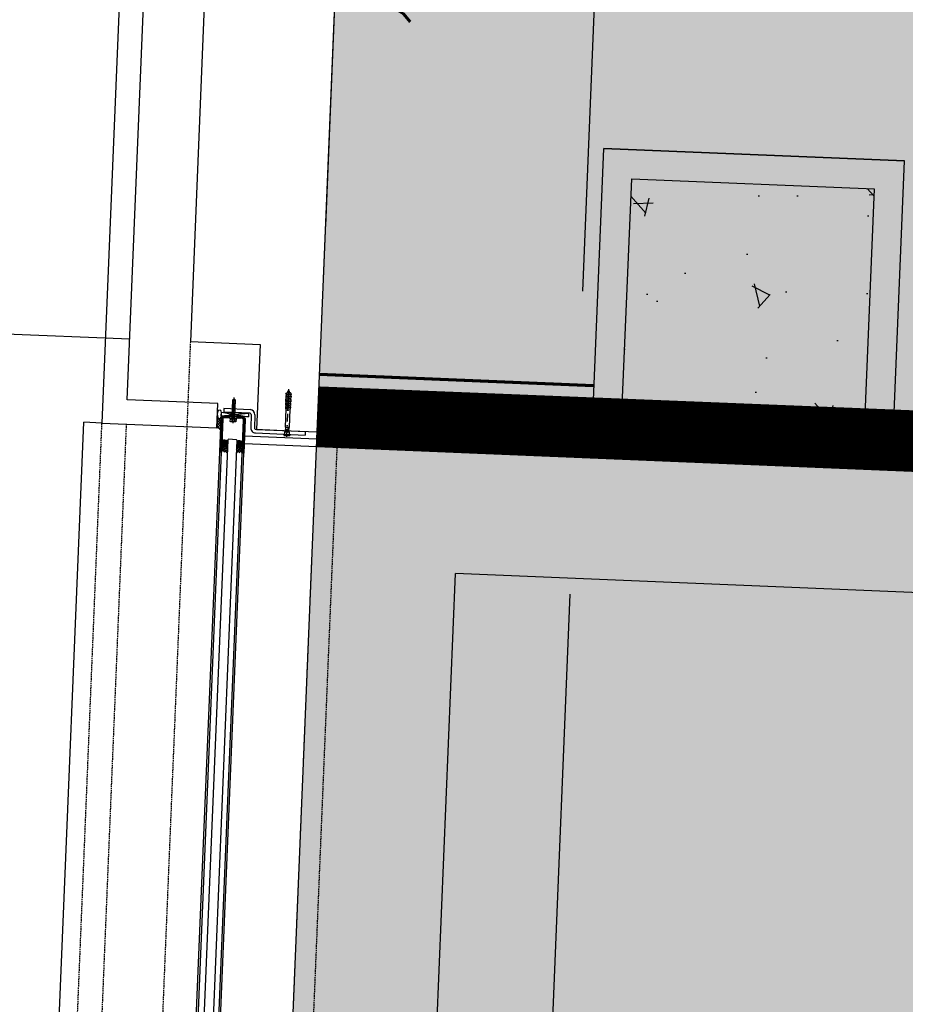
# Model space of a CAD drawing. Header units: millimetres. Extents: x 941089 to 2922714, y 799810 to 1997150.
# Tile 29 of 99: x 955973 to 957433, y 984197 to 985819. Entities that reach past the tile are written whole.
import ezdxf

# ---------------------------------------------------------------- set-up
doc = ezdxf.new("R2010")
doc.units = ezdxf.units.MM
doc.header["$LTSCALE"] = 10
doc.header["$PDMODE"] = 3
doc.header["$PDSIZE"] = 5
for name, pattern in [('DASHDOT', [1, 0.5, -0.25, 0, -0.25]), ('FO-00$0$AUSGEZOGEN', [0]), ('FO-00$0$CENTER', [50.8, 31.75, -6.35, 6.35, -6.35]), ('FO-00$0$HIDDEN', [0.375, 0.25, -0.125]), ('FO-00$0$OS MAP$0$SITE$0$PECK', [0.2, 0.1, -0.1]), ('FO-00$0$STRPKT1', [0.5, 0.25, -0.125, 0, -0.125])]:
    doc.linetypes.add(name, pattern=pattern)
doc.layers.get('DEFPOINTS').update_dxf_attribs({"color": 21})
for name, color, linetype in [('AREA NET', 21, 'DASHDOT'), ('COLS EXT-00$0$CONC-SECTION', 6, 'Continuous'), ('COLS EXT-00$0$HATCH', 22, 'Continuous'), ('FO-00$0$0-18', 4, 'Continuous'), ('FO-00$0$0-25', 7, 'Continuous'), ('FO-00$0$18', 21, 'Continuous'), ('FO-00$0$25', 21, 'Continuous'), ('FO-00$0$AREA GROSS', 21, 'Continuous'), ('FO-00$0$CEN-0-18', 4, 'FO-00$0$CENTER'), ('FO-00$0$DOOR', 2, 'Continuous'), ('FO-00$0$FIRE', 1, 'Continuous'), ('FO-00$0$FOOTPATH - GEORGES LANE$0$25', 2, 'Continuous'), ('FO-00$0$FURNITURE-General', 22, 'Continuous'), ('FO-00$0$HIDDEN', 1, 'FO-00$0$HIDDEN'), ('FO-00$0$SYMBOL', 6, 'Continuous'), ('FO-00$0$TITLE', 21, 'Continuous'), ('FO-00$0$view 1', 7, 'Continuous'), ('FO-00$0$WALL-EXTERNAL', 1, 'Continuous'), ('FO-00$0$WALL-STUD-PARTITIONS', 2, 'Continuous'), ('FO-00$0$WINDOW', 21, 'Continuous'), ('L - PL-ext-00$0$DIMS-MASONARY', 21, 'Continuous'), ('L - PL-ext-00$0$WALL-EXTERNAL', 1, 'Continuous'), ('L - PL-ext-00$0$WALL-INTERNAL', 4, 'Continuous'), ('REVISION', 1, 'DASHDOT')]:
    doc.layers.add(name, color=color, linetype=linetype)
doc.styles.add('L - PL-ext-00$0$Standard', font='romans.shx', dxfattribs={"width": 0.6})
doc.dimstyles.new('L - PL-ext-00$0$ROYCETON', dxfattribs={"dimscale": 100, "dimtxt": 2.5, "dimasz": 2.5, "dimexe": 2, "dimexo": 1, "dimgap": 1, "dimtad": 1, "dimdec": 0, "dimtxsty": 'L - PL-ext-00$0$Standard', "dimcen": 2.5, "dimclrd": 256, "dimclre": 256, "dimclrt": 2, "dimaunit": 1, "dimazin": 0, "dimtfac": 1, "dimtdec": 0, "dimtmove": 0, "dimatfit": 3, "dimfxl": 0, "dimarcsym": 0})

# ---------------------------------------------------------------- blocks, each defined once
blk = doc.blocks.new('COLS EXT-00')
at = {"layer": 'COLS EXT-00$0$HATCH'}
h = blk.add_hatch(dxfattribs=at)
h.set_pattern_fill('AR-CONC', color=256, scale=2, angle=84.0126, style=0)
h.set_pattern_definition([(131.636498, (331.67, -109.87), (84.537704, 355.85757), [38.1, -419.1]), (76.636498, (331.67, -109.87), (-388.30192, -14.15659), [30.48, -335.28]), (182.087498, (338.7, -80.22), (-303.7623, 341.70203), [32.38, -356.18]), (127.820698, (231.15, -95.1), (162.04886, 524.16198), [57.15, -628.65]), (178.272098, (244.65, -51.4), (-420.52623, 541.73646), [48.57, -534.27]), (72.820498, (231.15, -95.1), (-420.52525, 541.73707), [45.72, -502.92]), (102.636498, (263.67, -48.53), (246.461515, 270.25535), [38.1, -419.1]), (47.636498, (263.67, -48.53), (-346.47976, 175.87087), [30.48, -335.28]), (153.087898, (284.2, -26), (-100.01918, 446.12552), [32.38, -356.18]), (119.136498, (331.67, -109.87), (-166.413132, 30.709053), [0, -331.216, 0, -340.36, 0, -336.55]), (89.136498, (331.67, -109.87), (-178.792128, 161.361192), [0, -194.056, 0, -323.596, 0, -128.27]), (49.136498, (315.19, -221.95), (50.779711, 266.630705), [0, -127, 0, -396.24, 0, -525.78]), (39.136498, (307.8, -272.21), (-7.220553, 300.50442), [0, -165.1, 0, -263.144, 0, -373.38])])
h.paths.add_polyline_path([(957381.2, 985540.5), (956981.5, 985557.1), (956965, 985157.4), (957364.7, 985140.9)])
at = {"layer": 'COLS EXT-00$0$CONC-SECTION', "elevation": 0}
blk.add_lwpolyline([(956965, 985157.4), (956981.5, 985557.1), (957381.2, 985540.5), (957364.7, 985140.9)], close=True, dxfattribs=at)
blk = doc.blocks.new('FO-00$0$DOOR-950')
at = {"layer": 'FO-00$0$DOOR'}
for p, q in [((-2.8, 812), (-2.8, 912)), ((47.2, 912), (-2.8, 912)), ((87.2, 912), (137.2, 912)), ((137.2, 812), (137.2, 912)), ((0, 100), (44.3, 100)), ((0, 100), (0, 0)), ((44, 100), (44, 53.1)), ((906, 100), (950, 100)), ((906, 100), (906, 53.1)), ((950, 100), (950, 0)), ((44, 53.1), (56, 53.1)), ((56, 53.1), (56, 0)), ((894, 53.1), (894, 0)), ((894, 53.1), (906, 53.1)), ((0, 0), (56, 0)), ((894, 0), (950, 0))]:
    blk.add_line(p, q, dxfattribs=at)
blk.add_lwpolyline([(87.2, 103.1), (47.2, 103.1), (47.2, 962), (87.2, 962)], close=True, dxfattribs=at)
blk.add_circle((44.2, 103), 3, dxfattribs=at)
blk.add_arc((44, 100), 862, 0, 87.1297, dxfattribs=at)
blk = doc.blocks.new('FO-00$0$FOOTPATH - GEORGES LANE')
at = {"layer": 'FO-00$0$FOOTPATH - GEORGES LANE$0$25'}
blk.add_open_spline([(959064.2, 1003448.7), (958983.7, 1003458.4), (958901.6, 1003468.3), (958734.1, 1003488.1), (958648.7, 1003498), (958474.7, 1003517.6), (958386.1, 1003527.1), (958205.7, 1003545.5), (958113.9, 1003554.3), (957926.9, 1003570.6), (957831.9, 1003578.1), (957656.3, 1003590), (957576.4, 1003594.8), (957414.4, 1003602.8), (957332.2, 1003606), (957165.7, 1003610.6), (957081.3, 1003611.9), (956910.3, 1003612.3), (956823.6, 1003611.4), (956647.9, 1003606.8), (956558.9, 1003603.2), (956378.7, 1003592.7), (956287.5, 1003585.9), (956102.8, 1003568.7), (956009.3, 1003558.2), (955820.4, 1003533.1), (955724.8, 1003518.5), (955616.1, 1003499.3), (955603.9, 1003497.1), (955565.6, 1003490.2), (955539.6, 1003485.3), (955505.3, 1003478.6), (955497, 1003477), (955484.4, 1003474.5), (955480.1, 1003473.6), (955471.5, 1003471.9), (955467.2, 1003471), (955454.3, 1003468.4), (955445.7, 1003466.6), (955419.9, 1003461.3), (955402.8, 1003457.7), (955351.5, 1003446.6), (955317.5, 1003439), (955199.2, 1003411.6), (955115.8, 1003390.5), (954936.2, 1003341.4), (954840.3, 1003312.9), (954651.6, 1003252.4), (954558.8, 1003220.5), (954370.6, 1003151.5), (954275.4, 1003114.3), (954110.1, 1003045.9), (954039.2, 1003015.4), (953899.6, 1002952.7), (953830.7, 1002920.6), (953672.9, 1002844.4), (953584.6, 1002799.8), (953411.3, 1002708.6), (953326.2, 1002662.1), (953159.1, 1002567.4), (953077.1, 1002519.3), (952929.4, 1002429.9), (952863.3, 1002388.9), (952732.9, 1002306.1), (952668.7, 1002264.4), (952520.4, 1002166), (952437, 1002109.2), (952286.3, 1002004.1), (952218.5, 1001955.8), (952084.7, 1001859.1), (952018.8, 1001810.5), (951882.3, 1001708.6), (951811.9, 1001655.1), (951673, 1001548.2), (951604.6, 1001494.9), (951444, 1001368.2), (951352.6, 1001295.1), (951188.8, 1001162.7), (951115.9, 1001103.3), (950972.2, 1000985.5), (950901.4, 1000927.2), (950761.8, 1000811.9), (950693, 1000755), (950557.3, 1000642.8), (950490.4, 1000587.6), (950358.5, 1000479), (950293.4, 1000425.7), (950165.2, 1000321.4), (950102, 1000270.3), (950004.5, 1000192.4), (949969.6, 1000164.6), (949900.3, 1000109.8), (949865.9, 1000082.9), (949825.3, 1000051.2), (949818.6, 1000046.1), (949807.9, 1000037.7), (949803.8, 1000034.5), (949794.8, 1000027.6), (949790, 1000023.9), (949780.4, 1000016.5), (949775.6, 1000012.8), (949761.2, 1000001.6), (949751.5, 999994.2), (949722.5, 999971.9), (949703, 999957), (949644.2, 999912.3), (949604.6, 999882.4), (949524.6, 999822.5), (949484.2, 999792.4), (949373.7, 999710.6), (949302.8, 999658.7), (949158.8, 999553.8), (949085.6, 999500.8), (948937, 999393.5), (948861.5, 999339.2), (948708.6, 999228.8), (948631.1, 999172.8), (948474.1, 999058.7), (948394.6, 999000.6), (948247.1, 998891.7), (948179.4, 998841.3), (948019.8, 998721.3), (947927.5, 998650.9), (947741.3, 998506.2), (947647.4, 998431.8), (947490.9, 998304.8), (947428.6, 998253.5), (947303.8, 998148.7), (947241.2, 998095.2), (947150.6, 998016.4), (947122.7, 997991.9), (947039.1, 997917.8), (946983.3, 997867.5), (946914.4, 997804.1), (946901.4, 997792.1), (946866.5, 997759.7), (946844.7, 997739.3), (946801.4, 997698.4), (946779.8, 997677.9), (946715.3, 997616.2), (946672.7, 997574.8), (946545.9, 997449.7), (946462.8, 997365.2), (946299.4, 997194.1), (946219.1, 997107.6), (946018.3, 996884.9), (945899.7, 996747.5), (945668.9, 996468.7), (945556.7, 996327.2), (945338.6, 996040.8), (945232.7, 995895.8), (945027.1, 995602.6), (944927.3, 995454.4), (944733.8, 995155.4), (944640.1, 995004.4), (944458.6, 994700.2), (944370.8, 994546.9), (944254.6, 994335.7), (944223.7, 994278.6), (944176.5, 994190.1), (944159.9, 994158.8), (944129.8, 994101.4), (944116.2, 994075.4), (944089.2, 994023.2), (944075.8, 993997), (944035.7, 993918.6), (944009.3, 993866.1), (943931.1, 993708.3), (943880.1, 993602.6), (943731.1, 993284), (943636.7, 993069.7), (943406.5, 992513.1), (943278.2, 992168.1), (943046.7, 991470.4), (942943.5, 991117.7), (942845.6, 990733), (942838.4, 990704.5), (942828.7, 990665.5), (942826.1, 990655), (942821, 990634.1), (942818.4, 990623.7), (942810.8, 990592.3), (942805.7, 990571.4), (942790.7, 990508.7), (942780.9, 990466.9), (942768.9, 990415.2), (942766.7, 990405.3), (942762.1, 990385.5), (942759.9, 990375.6), (942753.1, 990345.9), (942748.7, 990326.1), (942735.5, 990266.8), (942726.8, 990227.3), (942701.3, 990108.7), (942685, 990029.8), (942621.2, 989710.6), (942578.8, 989471.2), (942511.7, 989045.6), (942485.2, 988858.9), (942437.4, 988487.1), (942416.2, 988302.1), (942378.3, 987933.8), (942361.7, 987750.6), (942332.5, 987386.2), (942319.9, 987205.1), (942297.9, 986845), (942288.6, 986666.2), (942272.8, 986310.8), (942266.3, 986134.4), (942255.4, 985784.2), (942251.1, 985610.5), (942244, 985265.8), (942241.2, 985095), (942236.9, 984756.3), (942235.2, 984588.6), (942232.5, 984256.5), (942231.5, 984092.1), (942229.4, 983767.1), (942228.5, 983606.4), (942226.1, 983288.9), (942224.8, 983132.2), (942222.6, 982941.4), (942222.2, 982905.4), (942221.2, 982833.6), (942220.8, 982797.8), (942219.2, 982690.2), (942218.1, 982618.6), (942215.7, 982475.3), (942214.4, 982403.7), (942210.2, 982188.8), (942207.1, 982045.4), (942200.5, 981758.2), (942196.9, 981614.2), (942188.3, 981277.4), (942183.1, 981084.1), (942172.7, 980694.5), (942167.5, 980498.1), (942157.5, 980101.5), (942152.6, 979901.2), (942143.9, 979495.6), (942139.9, 979290.3), (942133.3, 978873.9), (942130.7, 978662.7), (942127.4, 978233.8), (942126.6, 978016), (942127.8, 977355.5), (942133.1, 976901.9), (942146.4, 976366.3), (942148.1, 976302), (942150.2, 976228.8), (942150.5, 976220.2), (942151, 976202.9), (942151.2, 976194.3), (942152, 976168.4), (942152.5, 976151), (942154.1, 976098.9), (942155.2, 976063.9), (942158.6, 975958.5), (942161.1, 975887.6), (942167.8, 975710.3), (942172.2, 975603.3), (942182.4, 975386.8), (942188.1, 975277.3), (942201.1, 975056.3), (942208.4, 974944.7), (942224.8, 974719.8), (942233.9, 974606.5), (942254.4, 974378.3), (942265.7, 974263.4), (942287, 974068.4), (942296.2, 973988.7), (942319.8, 973799.6), (942334.6, 973690), (942367.1, 973470), (942384.8, 973359.5), (942420.3, 973156.3), (942437.5, 973063.7), (942474.7, 972878), (942494.6, 972784.9), (942537.3, 972598.1), (942560.1, 972504.3), (942609.2, 972316.4), (942635.4, 972222.1), (942691.6, 972032.9), (942721.7, 971938), (942773.7, 971784.5), (942794.2, 971726.1), (942837.2, 971609), (942859.6, 971550.4), (942912.2, 971418.3), (942943, 971344.7), (943007.8, 971197.5), (943042, 971123.8), (943114, 970976.1), (943152, 970902.2), (943232.1, 970754.5), (943274.2, 970680.7), (943332.6, 970583.8), (943346.9, 970560.6), (943375.8, 970514.3), (943390.5, 970491.1), (943435.3, 970421.8), (943466.1, 970375.6), (943529.6, 970284), (943562.3, 970238.5), (943641.3, 970132.3), (943688.5, 970071.7), (943787.1, 969951.5), (943838.4, 969892), (943923.3, 969798.4), (943955.6, 969763.9), (944003.3, 969714.5), (944018.1, 969699.4), (944048.1, 969669.2), (944063.2, 969654.2), (944109, 969609.4), (944140.2, 969579.7), (944225.4, 969501), (944280.6, 969452.5), (944394.4, 969357.5), (944453, 969311.1), (944556, 969233.8), (944599.5, 969202.3), (944688.3, 969140.8), (944733.5, 969110.7), (944789.1, 969075.2), (944798.8, 969069.1), (944812, 969060.8), (944815.3, 969058.7), (944825.4, 969052.5), (944832.2, 969048.3), (944845.7, 969040), (944852.5, 969035.8), (944872.8, 969023.5), (944886.4, 969015.3), (944910.8, 969000.9), (944921.6, 968994.6), (944938.6, 968984.7), (944945, 968981), (944957.6, 968973.8), (944963.9, 968970.2), (944982.9, 968959.4), (944995.6, 968952.3), (945033.5, 968931.3), (945058.9, 968917.6), (945142.9, 968873.4), (945201.7, 968844.2), (945319.1, 968788.9), (945377.8, 968762.9), (945494.8, 968713.9), (945553.3, 968690.9), (945656.7, 968652.5), (945701.9, 968636.6), (945800.2, 968603.5), (945853.2, 968586.7), (945906, 968571)], degree=3, knots=[0, 0, 0, 0, 234.702834, 234.702834, 469.405668, 469.405668, 704.108503, 704.108503, 938.811337, 938.811337, 1173.514171, 1173.514171, 1364.728332, 1364.728332, 1555.942493, 1555.942493, 1747.156654, 1747.156654, 1938.370815, 1938.370815, 2129.584976, 2129.584976, 2320.799137, 2320.799137, 2512.013298, 2512.013298, 2703.227459, 2703.227459, 2727.547958, 2727.547958, 2778.838057, 2778.838057, 2795.121394, 2795.121394, 2803.613658, 2803.613658, 2812.105922, 2812.105922, 2829.090451, 2829.090451, 2863.059508, 2863.059508, 2930.997622, 2930.997622, 3100.299361, 3100.299361, 3300.51428, 3300.51428, 3500.729199, 3500.729199, 3713.272775, 3713.272775, 3876.545401, 3876.545401, 4039.818026, 4039.818026, 4256.178419, 4256.178419, 4472.538811, 4472.538811, 4688.899204, 4688.899204, 4869.023306, 4869.023306, 5049.147408, 5049.147408, 5290.588329, 5290.588329, 5493.601507, 5493.601507, 5696.614685, 5696.614685, 5920.057394, 5920.057394, 6143.500104, 6143.500104, 6452.081421, 6452.081421, 6706.694653, 6706.694653, 6961.307886, 6961.307886, 7215.921118, 7215.921118, 7470.53435, 7470.53435, 7725.147583, 7725.147583, 7979.760815, 7979.760815, 8123.935637, 8123.935637, 8268.110458, 8268.110458, 8296.201918, 8296.201918, 8313.79564, 8313.79564, 8334.203573, 8334.203573, 8354.611505, 8354.611505, 8395.42737, 8395.42737, 8477.059101, 8477.059101, 8640.322561, 8640.322561, 8803.586021, 8803.586021, 9081.962936, 9081.962936, 9360.33985, 9360.33985, 9638.716765, 9638.716765, 9917.093679, 9917.093679, 10195.470593, 10195.470593, 10428.072126, 10428.072126, 10739.080047, 10739.080047, 11050.087968, 11050.087968, 11254.106602, 11254.106602, 11458.125237, 11458.125237, 11548.681984, 11548.681984, 11729.795477, 11729.795477, 11772.150422, 11772.150422, 11843.056553, 11843.056553, 11913.962684, 11913.962684, 12055.774946, 12055.774946, 12339.399469, 12339.399469, 12623.023993, 12623.023993, 13061.153963, 13061.153963, 13499.283933, 13499.283933, 13937.413904, 13937.413904, 14375.543874, 14375.543874, 14813.673844, 14813.673844, 15251.803814, 15251.803814, 15413.520538, 15413.520538, 15501.914849, 15501.914849, 15575.322837, 15575.322837, 15648.730825, 15648.730825, 15795.546801, 15795.546801, 16089.178753, 16089.178753, 16676.442657, 16676.442657, 17600.813178, 17600.813178, 18525.183698, 18525.183698, 18599.255468, 18599.255468, 18626.308182, 18626.308182, 18653.360896, 18653.360896, 18707.466324, 18707.466324, 18815.677181, 18815.677181, 18841.301031, 18841.301031, 18866.92488, 18866.92488, 18918.17258, 18918.17258, 19020.667978, 19020.667978, 19225.658776, 19225.658776, 19850.173817, 19850.173817, 20341.376746, 20341.376746, 20832.579675, 20832.579675, 21323.782603, 21323.782603, 21814.985532, 21814.985532, 22306.188461, 22306.188461, 22797.39139, 22797.39139, 23288.594319, 23288.594319, 23779.797248, 23779.797248, 24271.000176, 24271.000176, 24762.203105, 24762.203105, 25253.406034, 25253.406034, 25744.608963, 25744.608963, 25859.363362, 25859.363362, 25974.11776, 25974.11776, 26203.626558, 26203.626558, 26433.135355, 26433.135355, 26892.15295, 26892.15295, 27351.170545, 27351.170545, 27962.200237, 27962.200237, 28573.22993, 28573.22993, 29184.259622, 29184.259622, 29795.289315, 29795.289315, 30406.319007, 30406.319007, 31017.3487, 31017.3487, 32227.410405, 32227.410405, 32391.5047, 32391.5047, 32413.356188, 32413.356188, 32435.207676, 32435.207676, 32478.910652, 32478.910652, 32566.316605, 32566.316605, 32741.128511, 32741.128511, 32998.963237, 32998.963237, 33256.797963, 33256.797963, 33514.632689, 33514.632689, 33772.467416, 33772.467416, 34030.302142, 34030.302142, 34207.644214, 34207.644214, 34449.154665, 34449.154665, 34690.665115, 34690.665115, 34891.495878, 34891.495878, 35092.326642, 35092.326642, 35293.157405, 35293.157405, 35493.988168, 35493.988168, 35694.818931, 35694.818931, 35817.94031, 35817.94031, 35941.06169, 35941.06169, 36094.859047, 36094.859047, 36248.656405, 36248.656405, 36402.453762, 36402.453762, 36556.25112, 36556.25112, 36604.649362, 36604.649362, 36653.047604, 36653.047604, 36749.844089, 36749.844089, 36845.82658, 36845.82658, 36974.982695, 36974.982695, 37104.13881, 37104.13881, 37180.359897, 37180.359897, 37214.23804, 37214.23804, 37248.116184, 37248.116184, 37315.872472, 37315.872472, 37430.008062, 37430.008062, 37544.143653, 37544.143653, 37625.113438, 37625.113438, 37706.083224, 37706.083224, 37723.16139, 37723.16139, 37729.031804, 37729.031804, 37740.772632, 37740.772632, 37752.513461, 37752.513461, 37775.995117, 37775.995117, 37794.409592, 37794.409592, 37805.222714, 37805.222714, 37816.035836, 37816.035836, 37837.662079, 37837.662079, 37880.914566, 37880.914566, 37980.797523, 37980.797523, 38080.68048, 38080.68048, 38180.563436, 38180.563436, 38258.363043, 38258.363043, 38350.506975, 38350.506975, 38350.506975, 38350.506975], dxfattribs=at)
blk = doc.blocks.new('FO-00$0$S151')
at = {"layer": 'FO-00$0$0-18'}
for p, q in [((54, 0.7), (54.2, -0.7)), ((55, 0.7), (55.3, -0.7)), ((56.1, 0.7), (56.3, -0.7)), ((57.2, 0.8), (57.4, -0.7)), ((58.2, 0.8), (58.5, -0.7)), ((59.3, 0.8), (59.5, -0.8)), ((60.3, 0.8), (60.5, -0.8)), ((61.3, 0.8), (61.6, -0.8)), ((62.4, 0.8), (62.7, -0.8)), ((63.5, 0.9), (63.7, -0.8)), ((64.5, 0.9), (64.8, -0.9)), ((65.6, 0.9), (65.9, -0.9)), ((66.7, 0.9), (66.9, -0.9)), ((67.7, 0.9), (68, -0.9)), ((68.8, 1), (69.2, -1.5)), ((69.7, 1.7), (70.2, -1.5)), ((70.8, 1.3), (71.2, -1)), ((71.9, 0.9), (72.2, -0.7))]:
    blk.add_line(p, q, dxfattribs=at)
at = {"layer": 'FO-00$0$0-25', "linetype": 'FO-00$0$AUSGEZOGEN'}
for p, q in [((-2.2, -4.6), (-2.2, 4.6)), ((-1.3, 4.6), (-2.2, 4.6)), ((-1.3, -4.6), (-1.3, 4.6)), ((0, 5), (-1.2, 5)), ((-1.2, 5), (-1.2, -5)), ((0, -5), (0, 5)), ((4, 3.8), (0.1, 3.8)), ((4.7, 2.8), (4, 3.8)), ((4, -3.8), (4, 3.8)), ((11.4, 2.8), (4.7, 2.8)), ((4.7, -2.8), (4.7, 2.8)), ((4.7, 2), (11.4, 2)), ((11.6, 3.3), (11.4, 2.8)), ((11.4, 2.8), (11.4, -2.8)), ((41.8, 3.3), (11.6, 3.3)), ((11.6, -3.3), (11.6, 3.3)), ((39.8, 0.4), (68.8, 1)), ((44.8, 4.1), (41.8, 4)), ((41.8, 4), (41.8, 3.3)), ((41.8, 3.3), (41.8, 0.5)), ((47.5, 3.1), (44.8, 4.1)), ((44.8, 0.5), (44.8, 4.1)), ((47.8, 4.1), (47.5, 3.1)), ((47.5, 0.6), (47.5, 3.1)), ((50.8, 4.2), (47.8, 4.1)), ((47.8, 4.1), (47.8, 0.6)), ((53.5, 3.2), (50.8, 4.2)), ((50.8, 0.6), (50.8, 4.2)), ((53.8, 4.2), (53.5, 3.2)), ((53.5, 0.7), (53.5, 3.2)), ((56.8, 4.3), (53.8, 4.2)), ((53.8, 4.2), (53.8, 0.7)), ((59.5, 3.3), (56.8, 4.3)), ((56.8, 0.7), (56.8, 4.3)), ((59.8, 4.3), (59.5, 3.3)), ((59.5, 3.3), (59.5, 0.8)), ((62.8, 4.4), (59.8, 4.3)), ((59.8, 0.8), (59.8, 4.3)), ((65.5, 3.4), (62.8, 4.4)), ((62.8, 0.9), (62.8, 4.4)), ((65.8, 4.5), (65.5, 3.4)), ((65.5, 3.4), (65.5, 0.9)), ((66.8, 4.5), (65.8, 4.5)), ((65.8, 4.5), (65.8, 0.9)), ((68.8, 1), (68.8, 2.5)), ((-1.3, -4.6), (-2.2, -4.6)), ((-1.2, -5), (0, -5)), ((4, -3.8), (0.1, -3.8)), ((4.7, -2.8), (4, -3.8)), ((4.7, -2), (11.4, -2)), ((11.4, -2.8), (4.7, -2.8)), ((11.6, -3.3), (11.4, -2.8)), ((41.8, -3.3), (11.6, -3.3)), ((68.8, -0.9), (39.8, -0.4)), ((41.8, -0.5), (41.8, -3.3)), ((41.8, -4), (41.8, -3.3)), ((44.8, -4.1), (41.8, -4)), ((44.8, -4.1), (44.8, -0.5)), ((47.5, -3.1), (44.8, -4.1)), ((47.5, -3.1), (47.5, -0.6)), ((47.8, -4.1), (47.5, -3.1)), ((47.8, -0.6), (47.8, -4.1)), ((50.8, -4.2), (47.8, -4.1)), ((50.8, -4.2), (50.8, -0.6)), ((53.5, -3.2), (50.8, -4.2)), ((53.5, -3.2), (53.5, -0.7)), ((53.8, -4.2), (53.5, -3.2)), ((53.8, -0.7), (53.8, -4.2)), ((56.8, -4.3), (53.8, -4.2)), ((56.8, -4.3), (56.8, -0.7)), ((59.5, -3.3), (56.8, -4.3)), ((59.5, -0.8), (59.5, -3.3)), ((59.8, -4.3), (59.5, -3.3)), ((59.8, -4.3), (59.8, -0.8)), ((62.8, -4.4), (59.8, -4.3)), ((62.8, -4.4), (62.8, -0.8)), ((65.5, -3.4), (62.8, -4.4)), ((65.5, -0.9), (65.5, -3.4)), ((65.8, -4.5), (65.5, -3.4)), ((65.8, -0.9), (65.8, -4.5)), ((66.8, -4.5), (65.8, -4.5))]:
    blk.add_line(p, q, dxfattribs=at)
at = {"layer": 'FO-00$0$0-25'}
for p, q in [((68.4, 0.9), (68.9, -1.2)), ((68.8, 1.3), (69.4, 1.3)), ((68.9, 1.3), (69.5, -1.1)), ((69.6, 1.6), (69.4, 1.3)), ((69.4, 1.3), (70, -1.1)), ((69.8, 1.6), (70.1, 1.3)), ((70.1, 1.3), (70.6, 1.1)), ((70.1, 1.3), (70.5, -1)), ((70.5, 1.1), (71, -0.8)), ((70.7, 1.3), (70.6, 1.1)), ((70.8, 1.3), (71.2, 0.9)), ((71.2, 0.9), (71.5, -0.6)), ((71.2, 0.9), (71.7, 0.7)), ((71.8, 0.8), (71.7, 0.7)), ((71.7, 0.7), (71.9, -0.4)), ((71.9, 0.8), (72.3, 0.4)), ((72.3, 0.5), (72.4, -0.2)), ((72.3, 0.4), (73.3, 0.1)), ((72.4, -0.2), (73.3, 0.1)), ((69.1, -1.5), (68.8, -0.9)), ((69.3, -1.5), (69.5, -1.1)), ((69.5, -1.1), (70, -1.1)), ((70.2, -1.5), (70, -1.1)), ((70.5, -1), (70.3, -1.5)), ((70.5, -1), (71, -0.8)), ((71.1, -1), (71, -0.8)), ((71.2, -1), (71.5, -0.6)), ((71.5, -0.6), (71.9, -0.4)), ((72.1, -0.6), (71.9, -0.4)), ((72.2, -0.6), (72.4, -0.2))]:
    blk.add_line(p, q, dxfattribs=at)
at = {"layer": 'FO-00$0$0-25', "linetype": 'FO-00$0$AUSGEZOGEN'}
for centre, radius, start, end in [((2.1, 4.8), 3.46, 184.1121, 199.505), ((39.6, 0), 0.487, 63.5992, 296.4008), ((66.8, 2.5), 2, 1, 91), ((2.1, -4.8), 3.46, 160.495, 175.8879), ((66, -1.7), 2.85, 286.3233, 16.457)]:
    blk.add_arc(centre, radius, start, end, dxfattribs=at)
at = {"layer": 'FO-00$0$0-25'}
for centre, start, end in [((69.7, 1.6), 30, 150), ((70.7, 1.2), 30, 150), ((71.9, 0.8), 30, 150), ((69.2, -1.4), 210, 330), ((70.2, -1.4), 210, 330), ((71.2, -0.9), 210, 330), ((72.1, -0.6), 210, 330)]:
    blk.add_arc(centre, 0.0865, start, end, dxfattribs=at)
at = {"layer": 'FO-00$0$CEN-0-18', "linetype": 'FO-00$0$STRPKT1', "ltscale": 5}
blk.add_line((-4.1, 0.1), (74.7, 0.1), dxfattribs=at)
blk = doc.blocks.new('FO-00$0$033692A1')
at = {"color": 0}
blk.add_line((-2.1, -3), (-2, -3), dxfattribs=at)
at = {"layer": 'FO-00$0$0-18'}
for p, q in [((-2.8, -2.2), (0, -1.6)), ((-2.8, -4.4), (2.7, -3.3)), ((-2.8, -6.6), (2.7, -5.5)), ((-2.8, -8.8), (2.7, -7.7)), ((-2.8, -11), (2.7, -9.9)), ((-2.8, -13.2), (2.7, -12.1)), ((-2.8, -15.4), (2.7, -14.3)), ((0, -17), (2.7, -16.5))]:
    blk.add_line(p, q, dxfattribs=at)
at = {"layer": 'FO-00$0$0-25'}
for p, q in [((-5.2, 1.2), (-5.2, 0.6)), ((-4.6, 1.2), (-5.2, 1.2)), ((-5.2, 0.6), (-4.6, 0)), ((-5.2, 0.6), (5.2, 0.6)), ((-4, 6.2), (-4.6, 5.8)), ((-4.6, 5.8), (-4.6, 1.2)), ((-4.6, 1.2), (4.6, 1.2)), ((-4.6, 0), (4.6, 0)), ((4, 6.2), (-4, 6.2)), ((-2.3, 1.2), (-2.3, 5.8)), ((2.3, 1.2), (2.3, 5.8)), ((4.6, 5.8), (4, 6.2)), ((4.6, 1.2), (4.6, 5.8)), ((5.2, 1.2), (4.6, 1.2)), ((4.6, 0), (5.2, 0.6)), ((5.2, 0.6), (5.2, 1.2)), ((-2, -1.6), (2, -1.6)), ((0, -32), (-0.3, -31.2))]:
    blk.add_line(p, q, dxfattribs=at)
for points in [[(4.6, 5.8, 0.310221), (2.3, 5.8, 0.154701), (-2.3, 5.8, 0.309737), (-4.6, 5.8)], [(-3, 0, -0.311974), (-2.5, -0.3), (-2, -1.6), (-2, -30), (0, -32), (2, -30), (2, -1.6), (2.5, -0.3, -0.311974)], [(2.5, -0.3, -0.311974), (3, 0)]]:
    blk.add_lwpolyline(points, format="xyb", dxfattribs=at)
blk.add_lwpolyline([(-1.1, -24.9), (-2, -24), (2, -24), (1.1, -24.9)], close=True, dxfattribs=at)
blk.add_lwpolyline([(-2, -29.4), (-0.3, -31.2), (2, -28.8)], dxfattribs=at)
at = {"layer": 'FO-00$0$CEN-0-18'}
blk.add_line((0, 8.2), (0, -34), dxfattribs=at)
blk = doc.blocks.new('FO-00')
at = {"layer": 'FO-00$0$25'}
blk.add_hatch(color=254, dxfattribs=at).paths.add_polyline_path([(962106.9, 976297.2), (962063.7, 975252.9), (956064.8, 975500.9), (956819.2, 993755.4), (957034, 993746.5), (957074.1, 994715.7), (957029.1, 994717.6), (957254.7, 1000176.3), (961815.3, 999987.8), (961813.4, 999942.9), (962465.1, 999916), (962451.1, 999578.5), (962850.8, 999561.9), (962867.3, 999961.6), (962785.1, 999965), (962791.5, 1000117.6), (969658.5, 999833.8), (969650.2, 999634), (973094.2, 999491.9), (973087, 999317.8), (974330.1, 999266.5), (974344.7, 999639.8), (980603.5, 999381.4), (980588, 999007.9), (981801.1, 998957.8), (981787.3, 998623.7), (982186.9, 998607.2), (982215.9, 999304.8), (988737.4, 999035.2), (988737.4, 999035.2), (988964.3, 999024.2), (988817.7, 995529), (988645, 991316.4), (994995.8, 991065.9), (995186.1, 991058), (994995.8, 991065.9), (994970.9, 990466.4), (995161.3, 990458.5), (994864, 983264.6), (994673.8, 983272.5), (994648.9, 982673), (994839.2, 982665.1), (994537.8, 975370.1), (994353, 975377.8), (994336.4, 974978.1), (994521.2, 974970.4), (994466.7, 973651.6), (994631.5, 973645.2), (994522.9, 970907.8), (989272.4, 971124.4), (989710.8, 981776), (985249.6, 981960.4), (985342.2, 984209.1), (981645.3, 984361.3), (981527.5, 981498.7), (981439.7, 979366.4), (981353.4, 977267.7), (984800.4, 977125.6), (984714.7, 975047.1), (981578.6, 972159.6), (969604.9, 972654.5), (969742.4, 975981.5)])
at = {"layer": 'FO-00$0$WINDOW'}
h = blk.add_hatch(dxfattribs=at)
h.set_pattern_fill('ANSI37', color=256, angle=357.6336, style=0)
h.set_pattern_definition([(42.633556, (950241.1235, 971629.083), (-2.1504496, 2.3358492), []), (132.633556, (950241.1235, 971629.083), (-2.3358492, -2.1504496), [])])
h.paths.add_polyline_path([(956299.1, 985169.2), (956298.1, 985146.3), (956299.1, 985146.3), (956300.1, 985146.1), (956301.4, 985145.6), (956302.8, 985144.7), (956304, 985143.5), (956304.7, 985161.1), (956305.1, 985168.8), (956304.8, 985166.4), (956304.6, 985165.5), (956304.3, 985164.4), (956303.9, 985163.5), (956303.6, 985162.7), (956302.9, 985161.9), (956302.3, 985161.5), (956302, 985161.4), (956301.2, 985161.6), (956300.4, 985162.3), (956300, 985163), (956299.6, 985164.1), (956299.3, 985165.2), (956299.2, 985166.3), (956299, 985167.9)])
h = blk.add_hatch(dxfattribs=at)
h.set_pattern_fill('ANSI31', color=256, scale=0.5, angle=90, style=0)
h.set_pattern_definition([(312.6337418, (902745.2175, 990786.9342), (-1.16792112, -1.075228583), [])])
edge = h.paths.add_edge_path()
edge.add_line((956319.3, 985162.8), (956319.4, 985165.8))
edge.add_line((956319.4, 985165.8), (956309.9, 985166.2))
edge.add_ellipse((956309.7, 985161.2), major_axis=(3.54, 3.54), ratio=1, start_angle=42.6337, end_angle=132.6337)
edge.add_line((956304.7, 985161.4), (956302.5, 985106.4))
edge.add_line((956302.5, 985106.4), (956305.5, 985106.3))
edge.add_line((956305.5, 985106.3), (956307.7, 985161.3))
edge.add_ellipse((956309.7, 985161.2), major_axis=(-1.41, 1.41), ratio=1, start_angle=-47.3663, end_angle=42.6337, ccw=False)
edge.add_line((956309.8, 985163.2), (956319.3, 985162.8))
edge = h.paths.add_edge_path()
edge.add_line((956330.4, 985165.3), (956330.3, 985162.3))
edge.add_line((956330.3, 985162.3), (956339.8, 985161.9))
edge.add_ellipse((956339.7, 985159.9), major_axis=(1.41, 1.41), ratio=1, start_angle=312.6337, end_angle=402.6337, ccw=False)
edge.add_line((956341.7, 985159.9), (956339.4, 985104.9))
edge.add_line((956339.4, 985104.9), (956342.4, 985104.8))
edge.add_line((956342.4, 985104.8), (956344.7, 985159.7))
edge.add_ellipse((956339.7, 985159.9), major_axis=(3.54, 3.54), ratio=1, start_angle=312.6337, end_angle=402.6337)
edge.add_line((956339.9, 985164.9), (956330.4, 985165.3))
h = blk.add_hatch(dxfattribs=at)
h.set_pattern_fill('AR-PARQ1', color=256, scale=0.02, angle=504.9795, style=0)
h.set_pattern_definition([(212.65425, (902745.2175, 990786.934), (-8.4216856, 1.84326994), [6.096, -6.096]), (212.65425, (902745.7657, 990786.079), (-8.4216856, 1.84326994), [6.096, -6.096]), (212.65425, (902746.314, 990785.2234), (-8.4216856, 1.84326994), [6.096, -6.096]), (212.65425, (902746.862, 990784.368), (-8.4216856, 1.84326994), [6.096, -6.096]), (212.65425, (902747.41, 990783.5125), (-8.4216856, 1.84326994), [6.096, -6.096]), (212.65425, (902747.9585, 990782.657), (-8.4216856, 1.84326994), [6.096, -6.096]), (212.65425, (902748.5067, 990781.802), (-8.4216856, 1.84326994), [6.096, -6.096]), (302.65425, (902740.085, 990783.645), (8.4216856, -1.84326994), [6.096, -6.096]), (302.65425, (902739.2296, 990783.097), (8.4216856, -1.84326994), [6.096, -6.096]), (302.65425, (902738.374, 990782.5486), (8.4216856, -1.84326994), [6.096, -6.096]), (302.65425, (902737.519, 990782.0004), (8.4216856, -1.84326994), [6.096, -6.096]), (302.65425, (902736.6633, 990781.452), (8.4216856, -1.84326994), [6.096, -6.096]), (302.65425, (902735.808, 990780.904), (8.4216856, -1.84326994), [6.096, -6.096]), (302.65425, (902734.9525, 990780.356), (8.4216856, -1.84326994), [6.096, -6.096])])
h.paths.add_polyline_path([(956306.3, 985125.5), (956305.9, 985115.8), (956307.3, 985116.1), (956307.3, 985116.2), (956308.8, 985116.4), (956310.6, 985116.5), (956312.2, 985116.3), (956312.8, 985116.2), (956314.1, 985115.9), (956315.4, 985115.4), (956315.7, 985125), (956314.6, 985125.4), (956313.2, 985125.8), (956311.8, 985126), (956309.9, 985126.1), (956308.4, 985126), (956307, 985125.7)])
h = blk.add_hatch(dxfattribs=at)
h.set_pattern_fill('AR-PARQ1', color=256, scale=0.02, angle=504.9795, style=0)
h.set_pattern_definition([(322.613234, (1010185.765, 986347.223), (8.5450511, 1.1421621), [6.096, -6.096]), (322.613234, (1010185.148, 986346.4157), (8.5450511, 1.1421621), [6.096, -6.096]), (322.613234, (1010184.531, 986345.6084), (8.5450511, 1.1421621), [6.096, -6.096]), (322.613234, (1010183.914, 986344.801), (8.5450511, 1.1421621), [6.096, -6.096]), (322.613234, (1010183.2973, 986343.994), (8.5450511, 1.1421621), [6.096, -6.096]), (322.613234, (1010182.6804, 986343.1866), (8.5450511, 1.1421621), [6.096, -6.096]), (322.613234, (1010182.0635, 986342.3793), (8.5450511, 1.1421621), [6.096, -6.096]), (232.613234, (1010190.6086, 986343.5215), (-8.5450511, -1.1421621), [6.096, -6.096]), (232.613234, (1010191.416, 986342.9046), (-8.5450511, -1.1421621), [6.096, -6.096]), (232.613234, (1010192.223, 986342.2877), (-8.5450511, -1.1421621), [6.096, -6.096]), (232.613234, (1010193.0304, 986341.671), (-8.5450511, -1.1421621), [6.096, -6.096]), (232.613234, (1010193.8376, 986341.054), (-8.5450511, -1.1421621), [6.096, -6.096]), (232.613234, (1010194.645, 986340.437), (-8.5450511, -1.1421621), [6.096, -6.096]), (232.613234, (1010195.452, 986339.82), (-8.5450511, -1.1421621), [6.096, -6.096])])
h.paths.add_polyline_path([(956340.2, 985124.1), (956339.8, 985114.4), (956338.4, 985114.8), (956338.4, 985114.9), (956337, 985115.3), (956335.1, 985115.5), (956333.6, 985115.4), (956332.9, 985115.4), (956331.6, 985115.1), (956330.3, 985114.8), (956330.7, 985124.3), (956331.9, 985124.7), (956333.3, 985125), (956334.7, 985125.1), (956336.6, 985125), (956338.2, 985124.8), (956339.6, 985124.4)])
h = blk.add_hatch(dxfattribs=at)
h.set_pattern_fill('NET', color=256, angle=504.9795, style=0)
h.set_pattern_definition([(302.65425, (902745.2175, 990786.9342), (-2.6731655, -1.71312907), []), (212.65425, (902745.2175, 990786.9342), (-1.71312907, 2.6731655), [])])
h.paths.add_polyline_path([(956305.9, 985115.8), (956305.5, 985106.3), (956307.1, 985106.8), (956308.2, 985106.9), (956310.3, 985107), (956311, 985107), (956311.9, 985106.9), (956312.8, 985106.7), (956315, 985105.9), (956315.4, 985115.4), (956314.1, 985115.9), (956312.8, 985116.2), (956311.5, 985116.4), (956309.6, 985116.5), (956308.8, 985116.4)])
h = blk.add_hatch(dxfattribs=at)
h.set_pattern_fill('NET', color=256, angle=504.9795, style=0)
h.set_pattern_definition([(232.6132336, (1010185.765, 986347.223), (2.52271176, -1.92783567), []), (322.6132336, (1010185.765, 986347.223), (1.92783567, 2.52271176), [])])
h.paths.add_polyline_path([(956339.8, 985114.4), (956339.4, 985104.9), (956337.9, 985105.5), (956336.8, 985105.8), (956334.7, 985106), (956334, 985106), (956333.1, 985106), (956332.2, 985105.9), (956329.9, 985105.3), (956330.3, 985114.8), (956331.6, 985115.1), (956332.9, 985115.4), (956334.3, 985115.5), (956336.2, 985115.4), (956337, 985115.3)])
at = {"color": 1, "elevation": 0}
blk.add_lwpolyline([(956319.6, 985168.8), (956330.6, 985168.3), (956330.4, 985165.3), (956319.4, 985165.8)], close=True, dxfattribs=at)
at = {"layer": 'FO-00$0$18'}
for p in [(956498.9, 980253.5), (957870.2, 984857.6)]:
    blk.add_line(p, (956691.2, 984906.3), dxfattribs=at)
at = {"layer": 'FO-00$0$AREA GROSS', "color": 3}
blk.add_lwpolyline([(962063.7, 975252.9), (956064.8, 975500.9), (956819.2, 993755.4), (957034, 993746.5), (957074.1, 994715.7), (957029.1, 994717.6), (957254.7, 1000176.3), (961815.3, 999987.8)], dxfattribs=at)
at = {"layer": 'FO-00$0$DOOR'}
for p, q in [((956466.1, 985210.7, 0), (956918.4, 985192.1, 0)), ((956343.6, 985133.3, 0), (958149.8, 985058.7)), ((956343.1, 985120.8, 0), (958161.7, 985045.7))]:
    blk.add_line(p, q, dxfattribs=at)
at = {"layer": 'FO-00$0$DOOR', "elevation": 0}
for points in [[(956918.4, 985192.1), (956935.5, 985607), (957431.1, 985586.5)], [(957414, 985171.6), (957431.1, 985586.5), (956935.5, 985607)]]:
    blk.add_lwpolyline(points, dxfattribs=at)
at = {"layer": 'FO-00$0$FIRE', "linetype": 'FO-00$0$HIDDEN', "const_width": 100}
blk.add_lwpolyline([(956464.2, 985164.8), (957364.1, 985128.7)], dxfattribs=at)
at = {"layer": 'FO-00$0$FIRE', "linetype": 'FO-00$0$HIDDEN', "const_width": 100, "elevation": 0}
blk.add_lwpolyline([(957364.1, 985128.7), (958070, 985099.7)], dxfattribs=at)
at = {"layer": 'FO-00$0$FURNITURE-General'}
blk.add_line((956477.2, 985479.4), (956494.4, 985895.6), dxfattribs=at)
at = {"layer": 'FO-00$0$HIDDEN'}
for p, q in [((956254.1, 985288.4, 0), (956180.4, 983504.8, 0)), ((956040.5, 983510, 0), (956108.4, 985154.5, 0)), ((956148.4, 985152.9, 0), (956080.4, 983508.4, 0)), ((956395.2, 983496, 0), (956463.1, 985139.7)), ((956495.6, 985114.5, 0), (956428.6, 983494, 0))]:
    blk.add_line(p, q, dxfattribs=at)
at = {"layer": 'FO-00$0$SYMBOL', "linetype": 'FO-00$0$OS MAP$0$SITE$0$PECK', "ltscale": 0.5, "const_width": 5}
blk.add_lwpolyline([(956919.4, 985216), (956467, 985234.7)], dxfattribs=at)
at = {"layer": 'FO-00$0$view 1', "color": 1}
blk.add_line((956443.4, 985140.7), (956443.2, 985134.7), dxfattribs=at)
at = {"layer": 'FO-00$0$WALL-EXTERNAL'}
blk.add_line((956297.8, 985146.7, 0), (956299.5, 985186.7), dxfattribs=at)
at = {"layer": 'FO-00$0$WALL-STUD-PARTITIONS'}
blk.add_line((957367.1, 985176.5, 0), (958065.7, 985147.7, 0), dxfattribs=at)
at = {"layer": 'FO-00$0$WINDOW'}
for p, q in [((956309.4, 985178.2), (956309.2, 985172.2)), ((956352.8, 985176.4), (956309.4, 985178.2)), ((956305, 985166.4), (956350.2, 985170.6)), ((956305.2, 985172.4), (956349.9, 985164.6)), ((956352.6, 985170.5), (956309.2, 985172.2)), ((956354.5, 985168.4), (956353.6, 985146.4)), ((956360.5, 985168.1), (956359.6, 985146.1)), ((956009.6, 983490, 0), (956078.4, 985155.8, 0)), ((956108.4, 985154.5, 0), (956078.4, 985155.8, 0)), ((956361.5, 985144.1), (956443.4, 985140.7)), ((956316, 985126.7, 0), (956247.9, 983480.2, 0)), ((956330.9, 985126, 0), (956262.9, 983479.6, 0)), ((956316.9, 985127.6, 0), (956316, 985126.7, 0)), ((956330, 985127, 0), (956316.9, 985127.6, 0)), ((956330, 985127, 0), (956330.9, 985126, 0)), ((956361.2, 985138.1), (956443.2, 985134.7)), ((956235.3, 983480.7, 0), (956302.5, 985106.4, 0)), ((956238.3, 983480.6, 0), (956305.5, 985106.3, 0)), ((956272.3, 983479.2, 0), (956339.4, 985104.9, 0)), ((956275.3, 983479.1, 0), (956342.4, 985104.8, 0))]:
    blk.add_line(p, q, dxfattribs=at)
at = {"layer": 'FO-00$0$WINDOW', "elevation": 0}
blk.add_lwpolyline([(956342.4, 985104.8), (956339.4, 985104.9), (956341.7, 985159.9, 0.414214), (956339.8, 985161.9), (956309.8, 985163.2, 0.414214), (956307.7, 985161.3), (956305.5, 985106.3), (956302.5, 985106.4), (956304.7, 985161.4, -0.414214), (956309.9, 985166.2), (956339.9, 985164.9, -0.414214), (956344.7, 985159.7)], format="xyb", close=True, dxfattribs=at)
at = {"layer": 'FO-00$0$WINDOW'}
blk.add_lwpolyline([(956305.2, 985172.4), (956350.2, 985170.6), (956349.9, 985164.6), (956305, 985166.4)], close=True, dxfattribs=at)
for centre, radius, start, end in [((956352.5, 985168.5), 8, 357.6336, 87.6336), ((956352.5, 985168.5), 2, 357.6336, 87.6336), ((956298.2, 985139), 7.3, 37.2162, 90.5527), ((956361.6, 985146.1), 8, 177.6336, 267.6336), ((956361.6, 985146.1), 2, 177.6336, 267.6336), ((956310.3, 985112.8, 0), 13.3, 65.8227, 107.5365), ((956335.2, 985111.8, 0), 13.3, 67.731, 109.4448), ((956310.1, 985103.5, 0), 13, 66.1371, 109.1304), ((956334.6, 985102.5, 0), 13, 66.1371, 109.1304)]:
    blk.add_arc(centre, radius, start, end, dxfattribs=at)
blk.add_ellipse((956302.1, 985168.9), major_axis=(-0.31, -7.48), ratio=0.400915, dxfattribs=at)
at = {"layer": 'FO-00$0$DOOR', "xscale": -1, "rotation": 87.63355570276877}
blk.add_blockref('FO-00$0$DOOR-950', (958227.4, 986670.1, 0), dxfattribs=at)
at = {"layer": 'FO-00$0$TITLE', "rotation": 0.0001860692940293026}
blk.add_blockref('FO-00$0$FOOTPATH - GEORGES LANE', (-58.4, 201.5, 0), dxfattribs=at)
at = {"layer": 'FO-00$0$WINDOW', "xscale": -1}
for name, p, rotation in [('FO-00$0$S151', (956413.1, 985135.9), 267.6335556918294), ('FO-00$0$033692A1', (956324.8, 985162.6), 177.6335556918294)]:
    blk.add_blockref(name, p, dxfattribs=dict(at, rotation=rotation))
blk = doc.blocks.new('*D835')
at = {"layer": 'DEFPOINTS', "color": 0}
for p in [(956463.1, 985139.7), (956890.7, 985122), (956256.7, 980144.1)]:
    blk.add_point(p, dxfattribs=at)
at = {"layer": 'L - PL-ext-00$0$DIMS-MASONARY', "lineweight": -2}
for p, q in [((956563, 985135.5), (957090.5, 985113.7)), ((956694.5, 980376.2), (956880.3, 984872.2)), ((956356.6, 980140), (956884, 980118.2))]:
    blk.add_line(p, q, dxfattribs=at)
at = {"layer": 'L - PL-ext-00$0$DIMS-MASONARY'}
for points in [[(956838.7, 984873.9), (956922, 984870.5), (956890.7, 985122)], [(956652.9, 980378), (956736.2, 980374.5), (956684.2, 980126.5)]]:
    blk.add_solid(points, dxfattribs=at)
at = {"layer": 'L - PL-ext-00$0$DIMS-MASONARY', "color": 2, "insert": (956562.6, 982633.5), "char_height": 250, "attachment_point": 5, "rotation": 87.6334, "style": 'L - PL-ext-00$0$Standard'}
blk.add_mtext('5000', dxfattribs=at)
blk = doc.blocks.new('*D836')
at = {"layer": 'DEFPOINTS', "color": 0}
for p in [(956537.5, 986938.3), (956965, 986920.7), (956463.1, 985139.7)]:
    blk.add_point(p, dxfattribs=at)
at = {"layer": 'L - PL-ext-00$0$DIMS-MASONARY', "lineweight": -2}
for p, q in [((956637.4, 986934.2), (957164.8, 986912.4)), ((956901, 985371.8), (956954.7, 986670.9)), ((956563, 985135.5), (957090.5, 985113.7))]:
    blk.add_line(p, q, dxfattribs=at)
at = {"layer": 'L - PL-ext-00$0$DIMS-MASONARY'}
for points in [[(956913, 986672.6), (956996.3, 986669.1), (956965, 986920.7)], [(956859.3, 985373.5), (956942.6, 985370.1), (956890.7, 985122)]]:
    blk.add_solid(points, dxfattribs=at)
at = {"layer": 'L - PL-ext-00$0$DIMS-MASONARY', "color": 2, "insert": (956703, 986030.6), "char_height": 250, "attachment_point": 5, "rotation": 87.6334, "style": 'L - PL-ext-00$0$Standard'}
blk.add_mtext('1800', dxfattribs=at)
blk = doc.blocks.new('*D839')
at = {"layer": 'DEFPOINTS', "color": 0}
for p in [(955904.7, 985302.9), (956254.1, 985288.4, 0), (956036.1, 980013.1, 0)]:
    blk.add_point(p, dxfattribs=at)
at = {"layer": 'L - PL-ext-00$0$DIMS-MASONARY', "lineweight": -2}
for p, q in [((956154.2, 985292.5), (955704.8, 985311.1)), ((955697, 980277.4), (955894.3, 985053.1)), ((955936.2, 980017.3), (955486.8, 980035.8))]:
    blk.add_line(p, q, dxfattribs=at)
at = {"layer": 'L - PL-ext-00$0$DIMS-MASONARY'}
for points in [[(955852.7, 985054.8), (955936, 985051.4), (955904.7, 985302.9)], [(955655.3, 980279.1), (955738.6, 980275.6), (955686.7, 980027.6)]]:
    blk.add_solid(points, dxfattribs=at)
at = {"layer": 'L - PL-ext-00$0$DIMS-MASONARY', "color": 2, "insert": (955570.9, 982674.5), "char_height": 250, "attachment_point": 5, "rotation": 87.6334, "style": 'L - PL-ext-00$0$Standard'}
blk.add_mtext('5280', dxfattribs=at)
blk = doc.blocks.new('*D840')
at = {"layer": 'DEFPOINTS', "color": 0}
for p in [(955967.4, 986821.8), (956316.9, 986807.3, 0), (956254.1, 985288.6, 0)]:
    blk.add_point(p, dxfattribs=at)
at = {"layer": 'L - PL-ext-00$0$DIMS-MASONARY', "lineweight": -2}
for p, q in [((956216.9, 986811.5), (955767.6, 986830)), ((955915, 985552.8), (955957.1, 986572)), ((956154.2, 985292.7), (955704.8, 985311.3))]:
    blk.add_line(p, q, dxfattribs=at)
at = {"layer": 'L - PL-ext-00$0$DIMS-MASONARY'}
for points in [[(955915.5, 986573.7), (955998.7, 986570.3), (955967.4, 986821.8)], [(955873.4, 985554.6), (955956.6, 985551.1), (955904.7, 985303.1)]]:
    blk.add_solid(points, dxfattribs=at)
at = {"layer": 'L - PL-ext-00$0$DIMS-MASONARY', "color": 2, "insert": (955711.3, 986071.7), "char_height": 250, "attachment_point": 5, "rotation": 87.6334, "style": 'L - PL-ext-00$0$Standard'}
blk.add_mtext('1520', dxfattribs=at)
blk = doc.blocks.new('L - PL-ext-00')
at = {"layer": 'L - PL-ext-00$0$WALL-EXTERNAL'}
for p, q in [((956182.8, 986953, 0), (956108.4, 985154.5, 0)), ((956150, 985192.6, 0), (956221.1, 986911.4, 0)), ((956299.5, 985186.7), (956150, 985192.8, 0)), ((956297.8, 985146.7, 0), (956299.5, 985186.7)), ((956108.4, 985154.5, 0), (956297.8, 985146.7, 0))]:
    blk.add_line(p, q, dxfattribs=at)
at = {"layer": 'L - PL-ext-00$0$WALL-INTERNAL'}
for p, q in [((956463.1, 985139.7), (956537.5, 986938.3)), ((956316.9, 986807.3, 0), (956254.1, 985288.4, 0)), ((956254.1, 985288.6, 0), (956369, 985283.9, 0)), ((956369, 985283.9, 0), (956363.2, 985144)), ((956363.2, 985144), (956463.1, 985139.9))]:
    blk.add_line(p, q, dxfattribs=at)
at = {"layer": 'L - PL-ext-00$0$DIMS-MASONARY'}
for base, p1, p2, picture, middle in [((956965, 986920.7), (956463.1, 985139.7), (956537.5, 986938.3), '*D836', (956703, 986030.6)), ((955967.4, 986821.8), (956254.1, 985288.6, 0), (956316.9, 986807.3, 0), '*D840', (955711.3, 986071.7)), ((955904.7, 985302.9), (956036.1, 980013.1, 0), (956254.1, 985288.4, 0), '*D839', (955570.9, 982674.5)), ((956890.7, 985122), (956256.7, 980144.1), (956463.1, 985139.7), '*D835', (956562.6, 982633.5))]:
    dim = blk.add_linear_dim(base=base, p1=p1, p2=p2, angle=87.6334, dimstyle='L - PL-ext-00$0$ROYCETON', dxfattribs=at)
    dim.commit()
    dim.dimension.update_dxf_attribs({"geometry": picture, "text_midpoint": middle})

msp = doc.modelspace()

# ---------------------------------------------------------------- block references
at = {"layer": 'AREA NET'}
msp.add_blockref('COLS EXT-00', (0, 0), dxfattribs=at)
at = {"layer": 'REVISION'}
for name in ['FO-00', 'L - PL-ext-00']:
    msp.add_blockref(name, (0, 0), dxfattribs=at)

doc.saveas('drawing.dxf')
